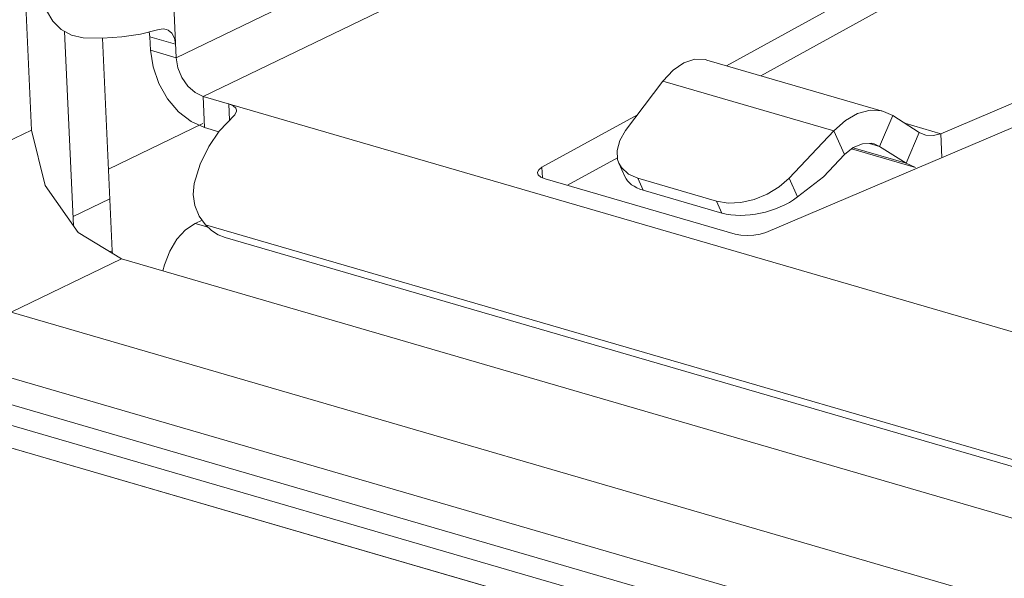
# Model space of a CAD drawing. Header units: millimetres. Extents: x 3925 to 5043, y -86 to 778.
# Tile 191 of 256: x 4843.42 to 4845.61, y 126.73 to 127.97. Entities that reach past the tile are written whole.
import ezdxf

# ---------------------------------------------------------------- set-up
doc = ezdxf.new("R2010")
doc.units = ezdxf.units.MM
doc.header["$LTSCALE"] = 46.255
for name, color, linetype in [('DISPLAY-PORTDXF_CONTINUOUS_LINE', 7, 'CONTINUOUS'), ('H30-IO-SHIELDXF_CONTINUOUS_LINE', 7, 'CONTINUOUS'), ('H30-LEFT-COVDXF_CONTINUOUS_LINE', 7, 'CONTINUOUS'), ('H30K-IO-LABEDXF_CONTINUOUS_LINE', 7, 'CONTINUOUS'), ('H30K-REAR-CODXF_CONTINUOUS_LINE', 7, 'CONTINUOUS'), ('LABEL-IO-H30DXF_CONTINUOUS_LINE', 7, 'CONTINUOUS')]:
    doc.layers.add(name, color=color, linetype=linetype)

msp = doc.modelspace()

# ---------------------------------------------------------------- linework, layer by layer
at = {"layer": 'DISPLAY-PORTDXF_CONTINUOUS_LINE', "color": 7, "linetype": 'Continuous', "lineweight": 0}
for p, q in [((4843.7278, 128.8458), (4843.772, 127.8855)), ((4843.772, 127.8855), (4844.8219, 128.3915)), ((4843.8319, 127.7998), (4844.9702, 128.3483)), ((4845.3638, 128.0715), (4844.9931, 127.8677)), ((4845.0689, 127.8456), (4845.4438, 128.0518)), ((4843.6931, 127.938), (4843.731, 127.9474)), ((4843.712, 127.9427), (4843.7139, 127.932)), ((4843.7152, 127.902), (4843.7139, 127.932)), ((4843.7706, 127.9155), (4843.7139, 127.932)), ((4843.5659, 127.9298), (4843.6085, 127.929)), ((4845.9268, 127.9113), (4845.4683, 127.7169)), ((4843.772, 127.8855), (4843.7152, 127.902)), ((4845.0799, 127.4981), (4845.9977, 127.8872)), ((4844.9495, 127.8803), (4845.3414, 127.7663)), ((4844.7691, 127.724), (4844.8518, 127.8337)), ((4845.2313, 127.7233), (4844.8518, 127.8337)), ((4843.835, 127.7305), (4843.8319, 127.7998)), ((4843.8319, 127.7998), (4846.7617, 126.9476)), ((4843.8902, 127.7468), (4843.8886, 127.7833)), ((4844.7954, 127.759), (4844.5836, 127.6425)), ((4845.3616, 127.7571), (4845.3325, 127.6889)), ((4845.3616, 127.7571), (4845.3414, 127.7663)), ((4845.4207, 127.7196), (4845.3616, 127.7571)), ((4845.3883, 127.7402), (4845.4683, 127.7169)), ((4843.8664, 127.7214), (4843.835, 127.7305)), ((4845.2313, 127.7233), (4845.1318, 127.6185)), ((4845.2313, 127.7233), (4845.2549, 127.6705)), ((4845.4207, 127.7196), (4845.3917, 127.6514)), ((4845.4207, 127.7196), (4845.4328, 127.7142)), ((4845.4707, 127.6638), (4845.4683, 127.7169)), ((4845.31, 127.6955), (4845.3325, 127.6889)), ((4845.3205, 127.6943), (4845.3325, 127.6889)), ((4845.2079, 127.621), (4845.2549, 127.6705)), ((4845.2706, 127.6832), (4845.4119, 127.6422)), ((4845.2737, 127.6857), (4845.3917, 127.6514)), ((4845.3325, 127.6889), (4845.3917, 127.6514)), ((4844.6401, 127.6025), (4844.7512, 127.6636)), ((4844.7543, 127.6515), (4844.7514, 127.6595)), ((4844.7542, 127.6515), (4844.7675, 127.6218)), ((4845.3917, 127.6514), (4845.4119, 127.6422)), ((4844.5846, 127.6194), (4844.5836, 127.6425)), ((4844.7966, 127.6181), (4844.7754, 127.6275)), ((4845.0119, 127.4944), (4844.5909, 127.6169)), ((4844.8084, 127.5917), (4844.7966, 127.6181)), ((4844.7966, 127.6181), (4844.9708, 127.5674)), ((4845.1318, 127.6185), (4845.1505, 127.5768)), ((4845.1505, 127.5768), (4845.2079, 127.621)), ((4844.9826, 127.541), (4844.8084, 127.5917)), ((4844.9826, 127.541), (4844.9708, 127.5674)), ((4843.8371, 127.5151), (4846.4177, 126.7645)), ((4843.8806, 127.4865), (4846.3757, 126.7608))]:
    msp.add_line(p, q, dxfattribs=at)
for points in [[(4843.5659, 127.9298), (4843.5399, 127.9352), (4843.517, 127.9477), (4843.4985, 127.9664), (4843.4844, 127.9904)], [(4843.6086, 127.929), (4843.6516, 127.9318), (4843.6931, 127.938)], [(4843.7506, 127.9482), (4843.7435, 127.9492), (4843.731, 127.9474)], [(4843.7706, 127.9155), (4843.7683, 127.9292), (4843.7628, 127.9399), (4843.7544, 127.9467), (4843.7506, 127.9482)], [(4843.835, 127.7305), (4843.8054, 127.7438), (4843.7774, 127.7656), (4843.753, 127.7944), (4843.7337, 127.8283), (4843.7208, 127.8649), (4843.7152, 127.902)], [(4843.772, 127.8855), (4843.7757, 127.8632), (4843.7847, 127.8416), (4843.7979, 127.8227), (4843.8141, 127.8083), (4843.8319, 127.7998)], [(4844.8518, 127.8337), (4844.8743, 127.8575), (4844.8984, 127.8739), (4844.9228, 127.8819), (4844.9461, 127.8812), (4844.9495, 127.8803)], [(4843.9059, 127.7692), (4843.9046, 127.7735), (4843.8987, 127.7791), (4843.8886, 127.7833)], [(4843.8675, 127.7229), (4843.902, 127.7591), (4843.9057, 127.7668), (4843.9059, 127.7692)], [(4845.3414, 127.7663), (4845.3376, 127.7674), (4845.3113, 127.7689), (4845.2839, 127.7618), (4845.2568, 127.7463), (4845.2313, 127.7233)], [(4843.8675, 127.7229), (4843.8443, 127.6885), (4843.8256, 127.649), (4843.8124, 127.6065)], [(4844.7514, 127.6595), (4844.7501, 127.68), (4844.7561, 127.702), (4844.7691, 127.724)], [(4845.4328, 127.7142), (4845.4355, 127.7135), (4845.4516, 127.7126), (4845.4683, 127.7169)], [(4845.2549, 127.6705), (4845.2741, 127.686), (4845.2944, 127.6947), (4845.3143, 127.6957), (4845.3205, 127.6943)], [(4844.7754, 127.6275), (4844.7601, 127.6416), (4844.7543, 127.6515)], [(4844.5836, 127.6425), (4844.5765, 127.6371), (4844.5736, 127.6314), (4844.5736, 127.6303)], [(4844.5736, 127.6303), (4844.5752, 127.6258), (4844.5812, 127.6208), (4844.5909, 127.6169)], [(4843.8124, 127.6065), (4843.8097, 127.5817), (4843.8133, 127.5573), (4843.823, 127.5343), (4843.8371, 127.5151)], [(4845.1318, 127.6185), (4845.1096, 127.5991), (4845.0833, 127.5831), (4845.0545, 127.5713), (4845.025, 127.5646), (4844.9965, 127.5632), (4844.9708, 127.5674)], [(4843.8806, 127.4865), (4843.8655, 127.4927), (4843.8508, 127.5024), (4843.8371, 127.5151)], [(4845.0119, 127.4944), (4845.0245, 127.4919), (4845.0389, 127.491), (4845.0538, 127.4918), (4845.0679, 127.4942), (4845.0799, 127.4981)]]:
    msp.add_lwpolyline(points, dxfattribs=at)
for centre, start_param, end_param in [((4844.8875, 127.6596), -3.053078, -2.40884), ((4845.0617, 127.6089), -2.40884, -0.907857)]:
    msp.add_ellipse(centre, major_axis=(0.122, 0.0321), ratio=0.539837, start_param=start_param, end_param=end_param, dxfattribs=at)
at = {"layer": 'H30-IO-SHIELDXF_CONTINUOUS_LINE', "color": 7, "linetype": 'Continuous', "lineweight": 0}
for p, q in [((4843.5442, 127.5126), (4843.5244, 127.9437)), ((4843.6302, 127.4574), (4843.6085, 127.929)), ((4843.5433, 127.5335), (4843.6249, 127.5728)), ((4843.8296, 127.5254), (4843.8139, 127.5179)), ((4843.8139, 127.5179), (4843.8434, 127.5093)), ((4843.6302, 127.4574), (4843.6249, 127.4549)), ((4843.6302, 127.4574), (4843.6312, 127.451))]:
    msp.add_line(p, q, dxfattribs=at)
msp.add_lwpolyline([(4843.8139, 127.5179), (4843.793, 127.5038), (4843.7738, 127.4827), (4843.7578, 127.4562), (4843.7459, 127.4261), (4843.7429, 127.4124)], dxfattribs=at)
at = {"layer": 'H30-LEFT-COVDXF_CONTINUOUS_LINE', "color": 7, "linetype": 'Continuous', "lineweight": 0}
msp.add_line((4843.8309, 127.7392), (4843.6219, 127.6385), dxfattribs=at)
at = {"layer": 'H30K-IO-LABEDXF_CONTINUOUS_LINE', "color": 7, "linetype": 'Continuous', "lineweight": 0}
msp.add_line((4846.6322, 126.0814), (4843.2676, 127.06), dxfattribs=at)
at = {"layer": 'H30K-REAR-CODXF_CONTINUOUS_LINE', "color": 7, "linetype": 'Continuous', "lineweight": 0}
for p, q in [((4843.382, 129.2255), (4843.451, 127.725)), ((4843.2061, 127.607), (4843.451, 127.725)), ((4843.451, 127.725), (4843.4817, 127.6022)), ((4843.4817, 127.6022), (4843.5547, 127.4976)), ((4843.5547, 127.4976), (4843.6507, 127.4392)), ((4843.4058, 127.3212), (4843.6507, 127.4392)), ((4843.6507, 127.4392), (4846.9384, 126.4829)), ((4846.7704, 126.3426), (4843.4058, 127.3212)), ((4846.7075, 126.215), (4843.3429, 127.1936)), ((4846.6954, 126.1591), (4843.3308, 127.1377))]:
    msp.add_line(p, q, dxfattribs=at)
at = {"layer": 'LABEL-IO-H30DXF_CONTINUOUS_LINE', "color": 7, "linetype": 'Continuous', "lineweight": 0}
for p, q in [((4846.6975, 126.1129), (4843.3329, 127.0916)), ((4846.6975, 126.1129), (4843.3329, 127.0916)), ((4846.6322, 126.0815), (4843.2676, 127.0601))]:
    msp.add_line(p, q, dxfattribs=at)

doc.saveas('drawing.dxf')
